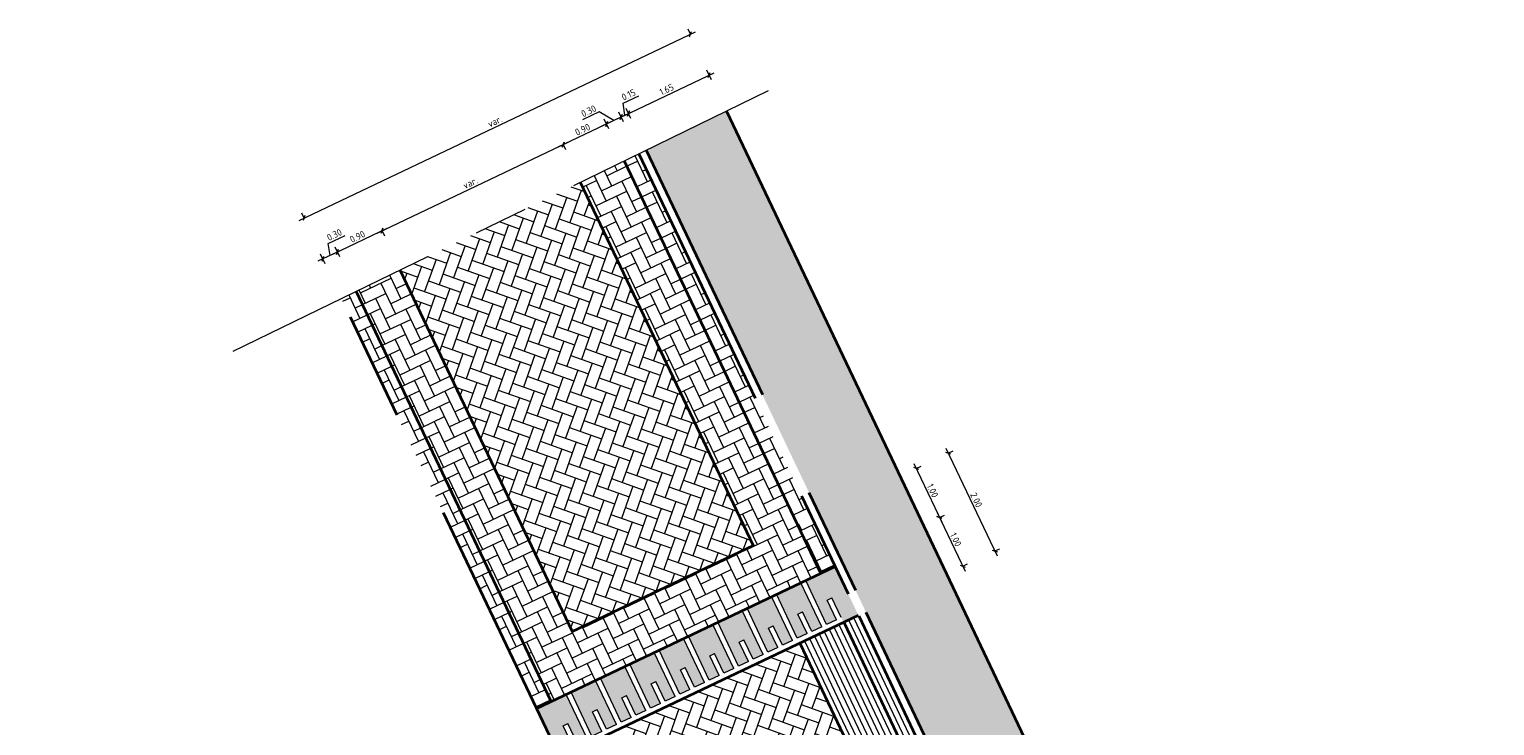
# Model space of a CAD drawing. Header units: metres. Extents: x 199937 to 201628, y 374508 to 375260.
# Tile 6 of 183: x 200349 to 200376, y 374792 to 374805. Entities that reach past the tile are written whole.
import ezdxf

# ---------------------------------------------------------------- set-up
doc = ezdxf.new("R2010")
doc.units = ezdxf.units.M
doc.linetypes.add('VH-TROTTOIRBAND_130-150', pattern=[15, 5, -2, 2, -2, 2, -2])
doc.linetypes.add('XX-AFBREEK', pattern=[7, 4, -1, 1, -1])
for name, color, linetype, lineweight in [('031___CL_DREMPEL TALUD', 250, 'Continuous', 18), ('N-WE-VH-DREMPEL-G', 30, 'Continuous', 35), ('N-WE-VH-GOOT-G', 170, 'Continuous', 35), ('N-WE-VH-KANTOPSLUITING_TROTTOIRBAND_130 150-G', 210, 'VH-TROTTOIRBAND_130-150', 35), ('N-WE-VH-VERHARDING_TEGEL-A', 252, 'Continuous', 18), ('N-WE-VH-VERHARDING_TEGEL-G', 252, 'Continuous', 35), ('N-WE-VH-VERKEERSTEGEL-G', 7, 'Continuous', 35), ('X-XX-AL-AFBREEKLIJN-G', 7, 'XX-AFBREEK', 18), ('X-XX-AL-DETAIL1-G', 7, 'Continuous', 18), ('X-XX-AL-M', 7, 'Continuous', 18)]:
    doc.layers.add(name, color=color, linetype=linetype, lineweight=lineweight)
for name, color, linetype, lineweight, true_color in [('N-WE-VH-VERHARDING_BETONSTRAATSTEEN-V', 7, 'Continuous', 18, 0xcdcdcd), ('N-WE-VH-VERHARDING_BETONSTRAATSTEEN_HEIDE-A', 7, 'Continuous', 0, 0x986657), ('N-WE-VH-VERHARDING_BETONSTRAATSTEEN_ROOD-A', 7, 'Continuous', 0, 0xa92c0a)]:
    doc.layers.add(name, color=color, linetype=linetype, lineweight=lineweight, true_color=true_color)
doc.styles.add('NLCS-ISO-M50-T25', font='NLCS-ISO.ttf', dxfattribs={"height": 0.125})
doc.dimstyles.new('NLCS-M50-T25-SCHRAP_L2_H1', dxfattribs={"dimscale": 0.05, "dimtxt": 2.5, "dimasz": 1.4, "dimexe": 2, "dimexo": 2, "dimgap": 0.7, "dimtad": 1, "dimzin": 0, "dimdsep": 46, "dimtxsty": 'NLCS-ISO-M50-T25', "dimblk": 'OBLIQUE', "dimcen": 0, "dimdle": 2, "dimclrd": 256, "dimclre": 256, "dimclrt": 256, "dimadec": 1, "dimazin": 0, "dimtfac": 1, "dimtdec": 3, "dimtofl": 0, "dimtmove": 0, "dimatfit": 3, "dimldrblk": 'OBLIQUE', "dimfxl": 2, "dimfxlon": 1, "dimtfillclr": 256, "dimtolj": 1, "dimtzin": 0, "dimlwd": -1, "dimlwe": -1, "dimarcsym": 0})
pattern_1 = [(25.452395, (201438.33213, 374974.35681), (0.099368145, 0.279867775), [0.63, -0.21]), (295.452395, (201438.15163, 374974.73605), (0.099368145, 0.279867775), [0.63, -0.21])]
pattern_2 = [(25.452395, (201457.14306, 374924.11862), (0.099368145, 0.279867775), [0.63, -0.21]), (295.452395, (201456.96256, 374924.49785), (0.099368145, 0.279867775), [0.63, -0.21])]

# ---------------------------------------------------------------- blocks, each defined once
blk = doc.blocks.new('*U17')
at = {"flags": 128}
for points in [[(-2.75, -0.1), (-2.75, -0.5)], [(-2.65, -0.1), (-2.65, -0.5)], [(-2.65, -0.1), (-2.45, -0.1)], [(-2.45, -0.1), (-2.45, -1)], [(-2.35, -0.1), (-2.35, -1)], [(-2.35, -0.1), (-2.15, -0.1)], [(-2.15, -0.1), (-2.15, -0.5)], [(-2.05, -0.1), (-2.05, -0.5)], [(-2.05, -0.1), (-1.85, -0.1)], [(-1.85, -0.1), (-1.85, -1)], [(-1.75, -0.1), (-1.75, -1)], [(-1.75, -0.1), (-1.55, -0.1)], [(-1.55, -0.1), (-1.55, -0.5)], [(-1.45, -0.1), (-1.45, -0.5)], [(-1.45, -0.1), (-1.25, -0.1)], [(-1.25, -0.1), (-1.25, -1)], [(-1.15, -0.1), (-1.15, -1)], [(-1.15, -0.1), (-0.95, -0.1)], [(-0.95, -0.1), (-0.95, -0.5)], [(-0.85, -0.1), (-0.65, -0.1)], [(-0.85, -0.1), (-0.85, -0.5)], [(-0.65, -0.1), (-0.65, -1)], [(-0.55, -0.1), (-0.35, -0.1)], [(-0.55, -0.1), (-0.55, -1)], [(-0.35, -0.1), (-0.35, -0.5)], [(-0.25, -0.1), (-0.05, -0.1)], [(-0.25, -0.1), (-0.25, -0.5)], [(-0.05, -0.1), (-0.05, -1)], [(0.05, -0.1), (0.25, -0.1)], [(0.05, -0.1), (0.05, -1)], [(0.25, -0.1), (0.25, -0.5)], [(0.35, -0.1), (0.55, -0.1)], [(0.35, -0.1), (0.35, -0.5)], [(0.55, -0.1), (0.55, -1)], [(0.65, -0.1), (0.65, -1)], [(0.65, -0.1), (0.85, -0.1)], [(0.85, -0.1), (0.85, -0.5)], [(0.95, -0.1), (0.95, -0.5)], [(0.95, -0.1), (1.15, -0.1)], [(1.15, -0.1), (1.15, -1)], [(1.25, -0.1), (1.45, -0.1)], [(1.25, -0.1), (1.25, -1)], [(1.45, -0.1), (1.45, -0.5)], [(1.55, -0.1), (1.55, -0.5)], [(1.55, -0.1), (1.75, -0.1)], [(1.75, -0.1), (1.75, -1)], [(1.85, -0.1), (2.05, -0.1)], [(1.85, -0.1), (1.85, -1)], [(2.05, -0.1), (2.05, -0.5)], [(2.15, -0.1), (2.15, -0.5)], [(2.15, -0.1), (2.35, -0.1)], [(2.35, -0.1), (2.35, -1)], [(2.45, -0.1), (2.65, -0.1)], [(2.45, -0.1), (2.45, -1)], [(2.65, -0.1), (2.65, -0.5)], [(2.75, -0.1), (2.75, -0.5)], [(-2.65, -0.5), (-2.75, -0.5)], [(-2.05, -0.5), (-2.15, -0.5)], [(-1.45, -0.5), (-1.55, -0.5)], [(-0.85, -0.5), (-0.95, -0.5)], [(-0.25, -0.5), (-0.35, -0.5)], [(0.35, -0.5), (0.25, -0.5)], [(0.95, -0.5), (0.85, -0.5)], [(1.55, -0.5), (1.45, -0.5)], [(2.15, -0.5), (2.05, -0.5)], [(2.75, -0.5), (2.65, -0.5)], [(-2.45, -1), (-2.35, -1)], [(-1.85, -1), (-1.75, -1)], [(-1.25, -1), (-1.15, -1)], [(-0.65, -1), (-0.55, -1)], [(-0.05, -1), (0.05, -1)], [(0.55, -1), (0.65, -1)], [(1.15, -1), (1.25, -1)], [(1.75, -1), (1.85, -1)], [(2.35, -1), (2.45, -1)]]:
    blk.add_lwpolyline(points, dxfattribs=at)
blk = doc.blocks.new('_Oblique')
at = {"color": 0, "linetype": 'ByBlock', "lineweight": -2}
blk.add_line((-0.5, -0.5), (0.5, 0.5), dxfattribs=at)
blk = doc.blocks.new('*D30')
at = {"layer": 'Defpoints', "color": 0, "transparency": 16777216}
for p in [(200360.72, 374804.523), (200360.72, 374804.523), (200353.582, 374801.125)]:
    blk.add_point(p, dxfattribs=at)
at = {"layer": 'X-XX-AL-M', "transparency": 16777216}
for p, q in [((200360.72, 374804.523), (200360.677, 374804.613)), ((200353.492, 374801.082), (200360.81, 374804.566)), ((200353.582, 374801.125), (200353.539, 374801.216))]:
    blk.add_line(p, q, dxfattribs=at)
at = {"layer": 'X-XX-AL-M', "transparency": 16777216, "xscale": 0.06999999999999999, "yscale": 0.06999999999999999, "zscale": 0.06999999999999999}
for p, rotation in [((200360.72, 374804.523), 25.45239512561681), ((200353.582, 374801.125), 205.4523951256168)]:
    blk.add_blockref('_Oblique', p, dxfattribs=dict(at, rotation=rotation))
at = {"layer": 'X-XX-AL-M', "transparency": 16777216, "insert": (200357.109, 374802.912), "char_height": 0.125, "attachment_point": 5, "rotation": 25.4524, "style": 'NLCS-ISO-M50-T25', "bg_fill": 3, "box_fill_scale": 1.1, "bg_fill_color": 256, "bg_fill_true_color": 13158600, "bg_fill_transparency": 0}
blk.add_mtext('\\A1;var.', dxfattribs=at)
blk = doc.blocks.new('*D31')
at = {"layer": 'Defpoints', "color": 0, "transparency": 16777216}
for p in [(200358.368, 374802.483), (200358.368, 374802.483), (200355.023, 374800.891)]:
    blk.add_point(p, dxfattribs=at)
at = {"layer": 'X-XX-AL-M', "transparency": 16777216}
for p, q in [((200354.932, 374800.848), (200358.458, 374802.526)), ((200358.368, 374802.483), (200358.411, 374802.393)), ((200355.023, 374800.891), (200355.066, 374800.801))]:
    blk.add_line(p, q, dxfattribs=at)
at = {"layer": 'X-XX-AL-M', "transparency": 16777216, "xscale": 0.06999999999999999, "yscale": 0.06999999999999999, "zscale": 0.06999999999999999}
for p, rotation in [((200358.368, 374802.483), 25.45239512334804), ((200355.023, 374800.891), 205.4523951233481)]:
    blk.add_blockref('_Oblique', p, dxfattribs=dict(at, rotation=rotation))
at = {"layer": 'X-XX-AL-M', "transparency": 16777216, "insert": (200356.653, 374801.775), "char_height": 0.125, "attachment_point": 5, "rotation": 25.4524, "style": 'NLCS-ISO-M50-T25', "bg_fill": 3, "box_fill_scale": 1.1, "bg_fill_color": 256, "bg_fill_true_color": 13158600, "bg_fill_transparency": 0}
blk.add_mtext('\\A1;var.', dxfattribs=at)
blk = doc.blocks.new('*D32')
at = {"layer": 'Defpoints', "color": 0, "transparency": 16777216}
for p in [(200365.481, 374796.782), (200366.341, 374794.977), (200366.341, 374794.977)]:
    blk.add_point(p, dxfattribs=at)
at = {"layer": 'X-XX-AL-M', "transparency": 16777216}
for p, q in [((200365.438, 374796.873), (200366.384, 374794.886)), ((200365.481, 374796.782), (200365.571, 374796.825)), ((200366.341, 374794.977), (200366.431, 374795.019))]:
    blk.add_line(p, q, dxfattribs=at)
at = {"layer": 'X-XX-AL-M', "transparency": 16777216, "xscale": 0.06999999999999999, "yscale": 0.06999999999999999, "zscale": 0.06999999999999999}
for p, rotation in [((200365.481, 374796.782), 115.4523951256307), ((200366.341, 374794.977), 295.4523951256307)]:
    blk.add_blockref('_Oblique', p, dxfattribs=dict(at, rotation=rotation))
at = {"layer": 'X-XX-AL-M', "transparency": 16777216, "insert": (200365.999, 374795.921), "char_height": 0.125, "attachment_point": 5, "rotation": 295.4524, "style": 'NLCS-ISO-M50-T25', "bg_fill": 3, "box_fill_scale": 1.1, "bg_fill_color": 256, "bg_fill_true_color": 13158600, "bg_fill_transparency": 0}
blk.add_mtext('\\A1;2.00', dxfattribs=at)
blk = doc.blocks.new('*D33')
at = {"layer": 'Defpoints', "color": 0, "transparency": 16777216}
for p in [(200364.889, 374796.5), (200365.318, 374795.598), (200365.318, 374795.598)]:
    blk.add_point(p, dxfattribs=at)
at = {"layer": 'X-XX-AL-M', "transparency": 16777216}
for p, q in [((200364.846, 374796.591), (200365.361, 374795.507)), ((200364.889, 374796.5), (200364.979, 374796.543)), ((200365.318, 374795.598), (200365.409, 374795.641))]:
    blk.add_line(p, q, dxfattribs=at)
at = {"layer": 'X-XX-AL-M', "transparency": 16777216, "xscale": 0.06999999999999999, "yscale": 0.06999999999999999, "zscale": 0.06999999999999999}
for p, rotation in [((200364.889, 374796.5), 115.4523951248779), ((200365.318, 374795.598), 295.4523951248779)]:
    blk.add_blockref('_Oblique', p, dxfattribs=dict(at, rotation=rotation))
at = {"layer": 'X-XX-AL-M', "transparency": 16777216, "insert": (200365.192, 374796.091), "char_height": 0.125, "attachment_point": 5, "rotation": 295.4524, "style": 'NLCS-ISO-M50-T25', "bg_fill": 3, "box_fill_scale": 1.1, "bg_fill_color": 256, "bg_fill_true_color": 13158600, "bg_fill_transparency": 0}
blk.add_mtext('\\A1;1.00', dxfattribs=at)
blk = doc.blocks.new('*D34')
at = {"layer": 'Defpoints', "color": 0, "transparency": 16777216}
for p in [(200365.318, 374795.598), (200365.748, 374794.695), (200365.748, 374794.695)]:
    blk.add_point(p, dxfattribs=at)
at = {"layer": 'X-XX-AL-M', "transparency": 16777216}
for p, q in [((200365.276, 374795.688), (200365.791, 374794.604)), ((200365.318, 374795.598), (200365.409, 374795.641)), ((200365.748, 374794.695), (200365.839, 374794.738))]:
    blk.add_line(p, q, dxfattribs=at)
at = {"layer": 'X-XX-AL-M', "transparency": 16777216, "xscale": 0.06999999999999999, "yscale": 0.06999999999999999, "zscale": 0.06999999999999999}
for p, rotation in [((200365.318, 374795.598), 115.4523951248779), ((200365.748, 374794.695), 295.4523951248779)]:
    blk.add_blockref('_Oblique', p, dxfattribs=dict(at, rotation=rotation))
at = {"layer": 'X-XX-AL-M', "transparency": 16777216, "insert": (200365.621, 374795.188), "char_height": 0.125, "attachment_point": 5, "rotation": 295.4524, "style": 'NLCS-ISO-M50-T25', "bg_fill": 3, "box_fill_scale": 1.1, "bg_fill_color": 256, "bg_fill_true_color": 13158600, "bg_fill_transparency": 0}
blk.add_mtext('\\A1;1.00', dxfattribs=at)
blk = doc.blocks.new('*D144')
at = {"layer": 'Defpoints', "color": 0, "transparency": 16777216}
for p in [(200355.023, 374800.891), (200354.199, 374800.499), (200354.544, 374799.774)]:
    blk.add_point(p, dxfattribs=at)
at = {"layer": 'X-XX-AL-M', "transparency": 16777216}
for p, q in [((200355.113, 374800.934), (200354.108, 374800.456)), ((200355.023, 374800.891), (200355.066, 374800.801)), ((200354.242, 374800.409), (200354.156, 374800.589))]:
    blk.add_line(p, q, dxfattribs=at)
at = {"layer": 'X-XX-AL-M', "transparency": 16777216, "xscale": 0.06999999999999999, "yscale": 0.06999999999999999, "zscale": 0.06999999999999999}
for p, rotation in [((200355.023, 374800.891), 25.45239512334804), ((200354.199, 374800.499), 205.4523951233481)]:
    blk.add_blockref('_Oblique', p, dxfattribs=dict(at, rotation=rotation))
at = {"layer": 'X-XX-AL-M', "transparency": 16777216, "insert": (200354.569, 374800.783), "char_height": 0.125, "attachment_point": 5, "rotation": 25.4524, "style": 'NLCS-ISO-M50-T25', "bg_fill": 3, "box_fill_scale": 1.1, "bg_fill_color": 256, "bg_fill_true_color": 13158600, "bg_fill_transparency": 0}
blk.add_mtext('\\A1;0.90', dxfattribs=at)
blk = doc.blocks.new('*D145')
at = {"layer": 'Defpoints', "color": 0, "transparency": 16777216}
for p in [(200359.17, 374802.865), (200358.368, 374802.483), (200359.494, 374802.182)]:
    blk.add_point(p, dxfattribs=at)
at = {"layer": 'X-XX-AL-M', "transparency": 16777216}
for p, q in [((200358.278, 374802.44), (200359.26, 374802.908)), ((200359.213, 374802.775), (200359.127, 374802.955)), ((200358.368, 374802.483), (200358.411, 374802.393))]:
    blk.add_line(p, q, dxfattribs=at)
at = {"layer": 'X-XX-AL-M', "transparency": 16777216, "xscale": 0.06999999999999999, "yscale": 0.06999999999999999, "zscale": 0.06999999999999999}
for p, rotation in [((200359.17, 374802.865), 25.45239512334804), ((200358.368, 374802.483), 205.4523951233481)]:
    blk.add_blockref('_Oblique', p, dxfattribs=dict(at, rotation=rotation))
at = {"layer": 'X-XX-AL-M', "transparency": 16777216, "insert": (200358.727, 374802.762), "char_height": 0.125, "attachment_point": 5, "rotation": 25.4524, "style": 'NLCS-ISO-M50-T25', "bg_fill": 3, "box_fill_scale": 1.1, "bg_fill_color": 256, "bg_fill_true_color": 13158600, "bg_fill_transparency": 0}
blk.add_mtext('\\A1;0.90', dxfattribs=at)
blk = doc.blocks.new('*D146')
at = {"layer": 'Defpoints', "color": 0, "transparency": 16777216}
for p in [(200361.066, 374803.767), (200361.383, 374803.101), (200359.899, 374802.379)]:
    blk.add_point(p, dxfattribs=at)
at = {"layer": 'X-XX-AL-M', "transparency": 16777216}
for p, q in [((200359.486, 374803.015), (200361.156, 374803.81)), ((200361.109, 374803.677), (200361.023, 374803.858)), ((200359.619, 374802.968), (200359.533, 374803.148))]:
    blk.add_line(p, q, dxfattribs=at)
at = {"layer": 'X-XX-AL-M', "transparency": 16777216, "xscale": 0.06999999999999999, "yscale": 0.06999999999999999, "zscale": 0.06999999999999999}
for p, rotation in [((200361.066, 374803.767), 25.45239512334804), ((200359.576, 374803.058), 205.4523951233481)]:
    blk.add_blockref('_Oblique', p, dxfattribs=dict(at, rotation=rotation))
at = {"layer": 'X-XX-AL-M', "transparency": 16777216, "insert": (200360.279, 374803.501), "char_height": 0.125, "attachment_point": 5, "rotation": 25.4524, "style": 'NLCS-ISO-M50-T25', "bg_fill": 3, "box_fill_scale": 1.1, "bg_fill_color": 256, "bg_fill_true_color": 13158600, "bg_fill_transparency": 0}
blk.add_mtext('\\A1;1.65', dxfattribs=at)
blk = doc.blocks.new('*D157')
at = {"layer": 'Defpoints', "color": 0, "transparency": 16777216}
for p in [(200353.928, 374800.37), (200354.544, 374799.774), (200354.274, 374799.643)]:
    blk.add_point(p, dxfattribs=at)
at = {"layer": 'X-XX-AL-M', "transparency": 16777216}
for p, q in [((200354.289, 374800.542), (200353.837, 374800.327)), ((200354.029, 374800.656), (200354.341, 374800.805)), ((200354.063, 374800.434), (200354.029, 374800.656)), ((200354.242, 374800.409), (200354.156, 374800.589)), ((200353.971, 374800.28), (200353.885, 374800.46))]:
    blk.add_line(p, q, dxfattribs=at)
at = {"layer": 'X-XX-AL-M', "transparency": 16777216, "xscale": 0.06999999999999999, "yscale": 0.06999999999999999, "zscale": 0.06999999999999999, "rotation": 205.4523951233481}
blk.add_blockref('_Oblique', (200353.928, 374800.37), dxfattribs=at)
at = {"layer": 'X-XX-AL-M', "transparency": 16777216, "insert": (200354.143, 374800.818), "char_height": 0.125, "attachment_point": 5, "rotation": 25.4524, "style": 'NLCS-ISO-M50-T25', "bg_fill": 3, "box_fill_scale": 1.1, "bg_fill_color": 256, "bg_fill_true_color": 13158600, "bg_fill_transparency": 0}
blk.add_mtext('\\A1;0.30', dxfattribs=at)
at = {"layer": 'X-XX-AL-M', "transparency": 16777216, "xscale": 0.06999999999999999, "yscale": 0.06999999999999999, "zscale": 0.06999999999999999, "rotation": 25.45239512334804}
blk.add_blockref('_Oblique', (200354.199, 374800.499), dxfattribs=at)
blk = doc.blocks.new('*D158')
at = {"layer": 'Defpoints', "color": 0, "transparency": 16777216}
for p in [(200359.44, 374802.994), (200359.494, 374802.182), (200359.764, 374802.313)]:
    blk.add_point(p, dxfattribs=at)
at = {"layer": 'X-XX-AL-M', "transparency": 16777216}
for p, q in [((200359.036, 374803.089), (200358.725, 374802.941)), ((200359.305, 374802.929), (200359.036, 374803.089)), ((200359.079, 374802.822), (200359.531, 374803.037)), ((200359.483, 374802.903), (200359.397, 374803.084)), ((200359.213, 374802.775), (200359.127, 374802.955))]:
    blk.add_line(p, q, dxfattribs=at)
at = {"layer": 'X-XX-AL-M', "transparency": 16777216, "xscale": 0.06999999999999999, "yscale": 0.06999999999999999, "zscale": 0.06999999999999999, "rotation": 25.45239512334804}
blk.add_blockref('_Oblique', (200359.44, 374802.994), dxfattribs=at)
at = {"layer": 'X-XX-AL-M', "transparency": 16777216, "insert": (200358.839, 374803.103), "char_height": 0.125, "attachment_point": 5, "rotation": 25.4524, "style": 'NLCS-ISO-M50-T25', "bg_fill": 3, "box_fill_scale": 1.1, "bg_fill_color": 256, "bg_fill_true_color": 13158600, "bg_fill_transparency": 0}
blk.add_mtext('\\A1;0.30', dxfattribs=at)
at = {"layer": 'X-XX-AL-M', "transparency": 16777216, "xscale": 0.06999999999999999, "yscale": 0.06999999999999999, "zscale": 0.06999999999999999, "rotation": 205.4523951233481}
blk.add_blockref('_Oblique', (200359.17, 374802.865), dxfattribs=at)
blk = doc.blocks.new('*D159')
at = {"layer": 'Defpoints', "color": 0, "transparency": 16777216}
for p in [(200359.576, 374803.058), (200359.764, 374802.313), (200359.9, 374802.378)]:
    blk.add_point(p, dxfattribs=at)
at = {"layer": 'X-XX-AL-M', "transparency": 16777216}
for p, q in [((200359.474, 374803.248), (200359.763, 374803.385)), ((200359.508, 374803.026), (200359.474, 374803.248)), ((200359.35, 374802.951), (200359.666, 374803.101)), ((200359.483, 374802.903), (200359.397, 374803.084)), ((200359.619, 374802.968), (200359.533, 374803.148))]:
    blk.add_line(p, q, dxfattribs=at)
at = {"layer": 'X-XX-AL-M', "transparency": 16777216, "xscale": 0.06999999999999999, "yscale": 0.06999999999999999, "zscale": 0.06999999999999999}
for p, rotation in [((200359.44, 374802.994), 205.4523951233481), ((200359.576, 374803.058), 25.45239512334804)]:
    blk.add_blockref('_Oblique', p, dxfattribs=dict(at, rotation=rotation))
at = {"layer": 'X-XX-AL-M', "transparency": 16777216, "insert": (200359.577, 374803.405), "char_height": 0.125, "attachment_point": 5, "rotation": 25.4524, "style": 'NLCS-ISO-M50-T25', "bg_fill": 3, "box_fill_scale": 1.1, "bg_fill_color": 256, "bg_fill_true_color": 13158600, "bg_fill_transparency": 0}
blk.add_mtext('\\A1;0.15', dxfattribs=at)

msp = doc.modelspace()

# ---------------------------------------------------------------- hatches: boundary and pattern name
at = {"layer": 'N-WE-VH-VERHARDING_BETONSTRAATSTEEN-V'}
h = msp.add_hatch(color=252, dxfattribs=at)
h.dxf.hatch_style = 1
h.paths.add_polyline_path([(200363.391, 374794.693), (200362.847, 374794.434), (200363.234, 374793.622), (200363.414, 374793.707), (200363.242, 374794.069), (200363.333, 374794.112), (200363.505, 374793.75), (200363.55, 374793.661), (200363.821, 374793.79)])
h = msp.add_hatch(color=252, dxfattribs=at)
h.dxf.hatch_style = 1
h.paths.add_polyline_path([(200362.757, 374794.391), (200362.305, 374794.176), (200362.692, 374793.364), (200362.873, 374793.45), (200362.701, 374793.811), (200362.791, 374793.854), (200362.963, 374793.493), (200363.143, 374793.579)])
h = msp.add_hatch(color=252, dxfattribs=at)
h.dxf.hatch_style = 1
h.paths.add_polyline_path([(200362.215, 374794.133), (200361.763, 374793.918), (200362.15, 374793.106), (200362.331, 374793.192), (200362.159, 374793.553), (200362.249, 374793.596), (200362.421, 374793.235), (200362.602, 374793.321)])
h = msp.add_hatch(color=252, dxfattribs=at)
h.dxf.hatch_style = 1
h.paths.add_polyline_path([(200361.673, 374793.875), (200361.222, 374793.661), (200361.608, 374792.848), (200361.789, 374792.934), (200361.617, 374793.295), (200361.707, 374793.338), (200361.879, 374792.977), (200362.06, 374793.063)])
h = msp.add_hatch(color=252, dxfattribs=at)
h.dxf.hatch_style = 1
h.paths.add_polyline_path([(200361.131, 374793.618), (200360.68, 374793.403), (200361.067, 374792.59), (200361.247, 374792.676), (200361.075, 374793.037), (200361.166, 374793.08), (200361.338, 374792.719), (200361.518, 374792.805)])
h = msp.add_hatch(color=252, dxfattribs=at)
h.dxf.hatch_style = 1
h.paths.add_polyline_path([(200360.59, 374793.36), (200360.138, 374793.145), (200360.525, 374792.332), (200360.706, 374792.418), (200360.534, 374792.779), (200360.624, 374792.822), (200360.796, 374792.461), (200360.976, 374792.547)])
h = msp.add_hatch(color=252, dxfattribs=at)
h.dxf.hatch_style = 1
h.paths.add_polyline_path([(200360.048, 374793.102), (200359.596, 374792.887), (200359.983, 374792.074), (200360.164, 374792.16), (200359.992, 374792.522), (200360.082, 374792.564), (200360.254, 374792.203), (200360.435, 374792.289)])
h = msp.add_hatch(color=252, dxfattribs=at)
h.dxf.hatch_style = 1
h.paths.add_polyline_path([(200359.506, 374792.844), (200359.055, 374792.629), (200359.441, 374791.817), (200359.622, 374791.902), (200359.45, 374792.264), (200359.54, 374792.307), (200359.712, 374791.945), (200359.893, 374792.031)])
h = msp.add_hatch(color=252, dxfattribs=at)
h.dxf.hatch_style = 1
h.paths.add_polyline_path([(200358.964, 374792.586), (200358.513, 374792.371), (200358.9, 374791.559), (200359.08, 374791.645), (200358.908, 374792.006), (200358.999, 374792.049), (200359.171, 374791.688), (200359.351, 374791.774)])
h = msp.add_hatch(color=252, dxfattribs=at)
h.dxf.hatch_style = 1
h.paths.add_polyline_path([(200358.423, 374792.328), (200357.878, 374792.069), (200358.308, 374791.166), (200358.579, 374791.295), (200358.538, 374791.387), (200358.367, 374791.748), (200358.457, 374791.791), (200358.629, 374791.43), (200358.809, 374791.516)])
at = {"layer": 'N-WE-VH-VERHARDING_BETONSTRAATSTEEN_HEIDE-A', "true_color": 0x986657}
h = msp.add_hatch(dxfattribs=at)
h.set_pattern_fill('AVH-HEI_BSS_KEIFRMT_KEPER-SO', color=25, scale=2, angle=25.4524, pattern_type=2)
h.set_pattern_definition(pattern_1)
h.paths.add_polyline_path([(200359.494, 374802.182), (200358.685, 374801.789), (200361.878, 374795.08), (200362.69, 374795.467)])
h = msp.add_hatch(dxfattribs=at)
h.set_pattern_fill('AVH-HEI_BSS_KEIFRMT_KEPER-SO', color=25, scale=2, angle=25.4524, pattern_type=2)
h.set_pattern_definition(pattern_1)
h.paths.add_polyline_path([(200359.764, 374802.313), (200359.494, 374802.182), (200362.69, 374795.467), (200362.961, 374795.596)])
h = msp.add_hatch(dxfattribs=at)
h.set_pattern_fill('AVH-HEI_BSS_KEIFRMT_KEPER-SO', color=25, scale=2, angle=25.4524, pattern_type=2)
h.set_pattern_definition(pattern_1)
h.paths.add_polyline_path([(200355.353, 374800.168), (200354.544, 374799.774), (200357.72, 374793.101), (200358.532, 374793.488)])
h = msp.add_hatch(dxfattribs=at)
h.set_pattern_fill('AVH-HEI_BSS_KEIFRMT_KEPER-SO', color=25, scale=2, angle=25.4524, pattern_type=2)
h.set_pattern_definition(pattern_1)
h.paths.add_polyline_path([(200354.544, 374799.774), (200354.274, 374799.643), (200357.449, 374792.972), (200357.72, 374793.101)])
h = msp.add_hatch(dxfattribs=at)
h.set_pattern_fill('AVH-HEI_BSS_KEIFRMT_KEPER-SO', color=25, scale=2, angle=25.4524, pattern_type=2)
h.set_pattern_definition(pattern_1)
h.paths.add_polyline_path([(200363.12, 374794.564), (200362.69, 374795.467), (200357.72, 374793.101), (200358.149, 374792.198)])
h = msp.add_hatch(dxfattribs=at)
h.set_pattern_fill('AVH-HEI_BSS_KEIFRMT_KEPER-SO', color=25, scale=2, angle=25.4524, pattern_type=2)
h.set_pattern_definition(pattern_2)
h.paths.add_polyline_path([(200362.961, 374795.596), (200362.69, 374795.467), (200363.12, 374794.564), (200363.391, 374794.693)])
h = msp.add_hatch(dxfattribs=at)
h.set_pattern_fill('AVH-HEI_BSS_KEIFRMT_KEPER-SO', color=25, scale=2, angle=25.4524, pattern_type=2)
h.set_pattern_definition(pattern_2)
h.paths.add_polyline_path([(200357.72, 374793.101), (200357.449, 374792.972), (200357.878, 374792.069), (200358.149, 374792.198)])
at = {"layer": 'N-WE-VH-VERHARDING_BETONSTRAATSTEEN_ROOD-A'}
h = msp.add_hatch(dxfattribs=at)
h.set_pattern_fill('AVH-ROO_BSS_KEIFRMT_KEPER-SO', color=36, scale=2, angle=-19.5476, pattern_type=2)
h.set_pattern_definition([(340.45239513, (0, 0), (0.26816029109, 0.12763251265), [0.63, -0.21]), (250.45239513, (0.14053, 0.3958), (0.26816029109, 0.12763251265), [0.63, -0.21])])
h.paths.add_polyline_path([(200358.685, 374801.789), (200355.353, 374800.168), (200358.532, 374793.488), (200361.878, 374795.08)])
h = msp.add_hatch(dxfattribs=at)
h.set_pattern_fill('AVH-ROO_BSS_KEIFRMT_KEPER-SO', color=36, scale=2, angle=-19.7417, pattern_type=2)
h.set_pattern_definition([(340.258326, (201380.83644, 375114.1943), (0.26859106, 0.126723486), [0.63, -0.21]), (250.258326, (201380.97831, 375114.58962), (0.26859106, 0.126723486), [0.63, -0.21])])
h.paths.add_polyline_path([(200362.737, 374793.275), (200359.392, 374791.682, -0.372381), (200356.891, 374782.602), (200354.762, 374781.179), (200356.499, 374778.581, -0.457318), (200367, 374775.689), (200370.33, 374777.274)])
at = {"layer": 'N-WE-VH-VERHARDING_TEGEL-A'}
h = msp.add_hatch(dxfattribs=at)
h.set_pattern_fill('AVH-TEGEL_300X300_HALFST-SO', color=256, scale=5, angle=115.443, pattern_type=2)
h.set_pattern_definition([(115.44303439, (0, 0), (-0.26433598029, 0.206461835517), [0.3, -0.3]), (205.44303439, (0, 0), (0.12888405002, -0.27090386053), [])])
h.paths.add_polyline_path([(200361.383, 374803.101), (200359.899, 374802.379), (200363.961, 374793.845), (200371.588, 374777.771), (200374.082, 374772.531), (200375.574, 374773.237), (200373.079, 374778.479), (200365.451, 374794.553)])

# ---------------------------------------------------------------- linework, layer by layer
at = {"layer": 'N-WE-VH-DREMPEL-G'}
for points in [[(200358.532, 374793.488), (200361.878, 374795.08)], [(200358.308, 374791.166), (200363.821, 374793.79)]]:
    msp.add_lwpolyline(points, dxfattribs=at)
at = {"layer": 'N-WE-VH-GOOT-G'}
for points in [[(200359.494, 374802.182), (200363.12, 374794.564)], [(200358.149, 374792.198), (200354.544, 374799.774)], [(200363.55, 374793.661), (200363.555, 374793.652)], [(200363.556, 374793.648), (200371.142, 374777.66)]]:
    msp.add_lwpolyline(points, dxfattribs=at)
at = {"layer": 'N-WE-VH-KANTOPSLUITING_TROTTOIRBAND_130 150-G'}
for points in [[(200359.764, 374802.313), (200363.826, 374793.781)], [(200359.899, 374802.379), (200363.961, 374793.845), (200371.588, 374777.771), (200374.082, 374772.531)], [(200363.827, 374793.776), (200371.453, 374777.706)]]:
    msp.add_lwpolyline(points, dxfattribs=at)
msp.add_lwpolyline([(200348.508, 374778.442), (200356.224, 374783.599, 0.372381), (200358.308, 374791.166), (200354.274, 374799.643)], format="xyb", dxfattribs=at)
at = {"layer": 'N-WE-VH-VERHARDING_TEGEL-G'}
msp.add_lwpolyline([(200361.383, 374803.101), (200365.451, 374794.553), (200373.079, 374778.479), (200375.574, 374773.237)], dxfattribs=at)
at = {"layer": 'N-WE-VH-VERKEERSTEGEL-G'}
for points in [[(200355.353, 374800.168), (200358.532, 374793.488)], [(200357.878, 374792.069), (200363.391, 374794.693)], [(200362.737, 374793.275), (200362.742, 374793.265)], [(200362.743, 374793.262), (200370.33, 374777.274)]]:
    msp.add_lwpolyline(points, dxfattribs=at)
at = {"layer": 'X-XX-AL-AFBREEKLIJN-G'}
msp.add_lwpolyline([(200352.271, 374798.669), (200363.062, 374803.917)], dxfattribs=at)
at = {"layer": 'X-XX-AL-DETAIL1-G'}
for points in [[(200363.285, 374793.519), (200370.872, 374777.531)], [(200363.376, 374793.562), (200370.962, 374777.574)], [(200363.466, 374793.605), (200371.052, 374777.617)], [(200363.647, 374793.691), (200371.233, 374777.703)], [(200363.737, 374793.733), (200371.323, 374777.746)], [(200362.834, 374793.305), (200370.42, 374777.317)], [(200362.924, 374793.348), (200370.511, 374777.36)], [(200363.014, 374793.39), (200370.601, 374777.403)], [(200363.105, 374793.433), (200370.691, 374777.445)], [(200363.195, 374793.476), (200370.781, 374777.488)]]:
    msp.add_lwpolyline(points, dxfattribs=at)

# ---------------------------------------------------------------- block references
at = {"layer": '031___CL_DREMPEL TALUD', "rotation": 205.4523951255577}
msp.add_blockref('*U17', (200361.065, 374792.478), dxfattribs=at)

# ---------------------------------------------------------------- next in the draw order: dimensions: what is measured, and where the dimension line sits
at = {"layer": 'X-XX-AL-M'}
dim = msp.add_aligned_dim(p1=(200353.582, 374801.125), p2=(200360.72, 374804.523), distance=0, text='var.', dimstyle='NLCS-M50-T25-SCHRAP_L2_H1', override={"dimtfill": 1}, dxfattribs=at)
dim.commit()
dim.dimension.update_dxf_attribs({"geometry": '*D30', "text_midpoint": (200357.109, 374802.912)})
dim = msp.add_aligned_dim(p1=(200365.481, 374796.782), p2=(200366.341, 374794.977), distance=0, dimstyle='NLCS-M50-T25-SCHRAP_L2_H1', override={"dimtfill": 1}, dxfattribs=at)
dim.commit()
dim.dimension.update_dxf_attribs({"geometry": '*D32', "text_midpoint": (200365.999, 374795.921)})

# ---------------------------------------------------------------- next in the draw order: linework, layer by layer
at = {"layer": 'N-WE-VH-VERKEERSTEGEL-G'}
msp.add_lwpolyline([(200358.685, 374801.789), (200361.878, 374795.08)], dxfattribs=at)

# ---------------------------------------------------------------- next in the draw order: dimensions: what is measured, and where the dimension line sits
at = {"layer": 'X-XX-AL-M'}
dim = msp.add_linear_dim(base=(200358.368, 374802.483), p1=(200355.023, 374800.891), p2=(200358.368, 374802.483), angle=205.4524, text='var.', dimstyle='NLCS-M50-T25-SCHRAP_L2_H1', override={"dimtfill": 1}, dxfattribs=at)
dim.commit()
dim.dimension.update_dxf_attribs({"geometry": '*D31', "text_midpoint": (200356.653, 374801.775)})
dim = msp.add_aligned_dim(p1=(200364.889, 374796.5), p2=(200365.318, 374795.598), distance=0, dimstyle='NLCS-M50-T25-SCHRAP_L2_H1', override={"dimtfill": 1}, dxfattribs=at)
dim.commit()
dim.dimension.update_dxf_attribs({"geometry": '*D33', "text_midpoint": (200365.192, 374796.091)})

# ---------------------------------------------------------------- next in the draw order: dimensions: what is measured, and where the dimension line sits
for base, p1, p2, picture, middle in [((200359.17, 374802.865), (200358.368, 374802.483), (200359.494, 374802.182), '*D145', (200358.727, 374802.762)), ((200354.199, 374800.499), (200355.023, 374800.891), (200354.544, 374799.774), '*D144', (200354.569, 374800.783))]:
    dim = msp.add_linear_dim(base=base, p1=p1, p2=p2, angle=205.4524, text='0.90', dimstyle='NLCS-M50-T25-SCHRAP_L2_H1', override={"dimtfill": 1}, dxfattribs=at)
    dim.commit()
    dim.dimension.update_dxf_attribs({"geometry": picture, "text_midpoint": middle})
dim = msp.add_aligned_dim(p1=(200365.318, 374795.598), p2=(200365.748, 374794.695), distance=0, dimstyle='NLCS-M50-T25-SCHRAP_L2_H1', override={"dimtfill": 1}, dxfattribs=at)
dim.commit()
dim.dimension.update_dxf_attribs({"geometry": '*D34', "text_midpoint": (200365.621, 374795.188)})

# ---------------------------------------------------------------- next in the draw order: dimensions: what is measured, and where the dimension line sits
for base, p1, p2, override, picture, middle in [((200361.066, 374803.767), (200359.899, 374802.379), (200361.383, 374803.101), {"dimtfill": 1}, '*D146', (200360.279, 374803.501)), ((200353.928, 374800.37), (200354.544, 374799.774), (200354.274, 374799.643), {"dimtmove": 1, "dimtfill": 1}, '*D157', (200354.019, 374800.759))]:
    dim = msp.add_linear_dim(base=base, p1=p1, p2=p2, angle=205.4524, dimstyle='NLCS-M50-T25-SCHRAP_L2_H1', override=override, dxfattribs=at)
    dim.commit()
    dim.dimension.update_dxf_attribs({"geometry": picture, "text_midpoint": middle})

# ---------------------------------------------------------------- next in the draw order: dimensions: what is measured, and where the dimension line sits
dim = msp.add_linear_dim(base=(200359.44, 374802.994), p1=(200359.494, 374802.182), p2=(200359.764, 374802.313), angle=205.4524, dimstyle='NLCS-M50-T25-SCHRAP_L2_H1', override={"dimtmove": 1, "dimtfill": 1}, dxfattribs=at)
dim.commit()
dim.dimension.update_dxf_attribs({"geometry": '*D158', "text_midpoint": (200359.005, 374803.074), "dimtype": 160})

# ---------------------------------------------------------------- next in the draw order: dimensions: what is measured, and where the dimension line sits
dim = msp.add_linear_dim(base=(200359.576, 374803.058), p1=(200359.764, 374802.313), p2=(200359.9, 374802.378), angle=205.4524, dimstyle='NLCS-M50-T25-SCHRAP_L2_H1', override={"dimtmove": 1, "dimtfill": 1}, dxfattribs=at)
dim.commit()
dim.dimension.update_dxf_attribs({"geometry": '*D159', "text_midpoint": (200359.464, 374803.351)})

doc.saveas('drawing.dxf')
